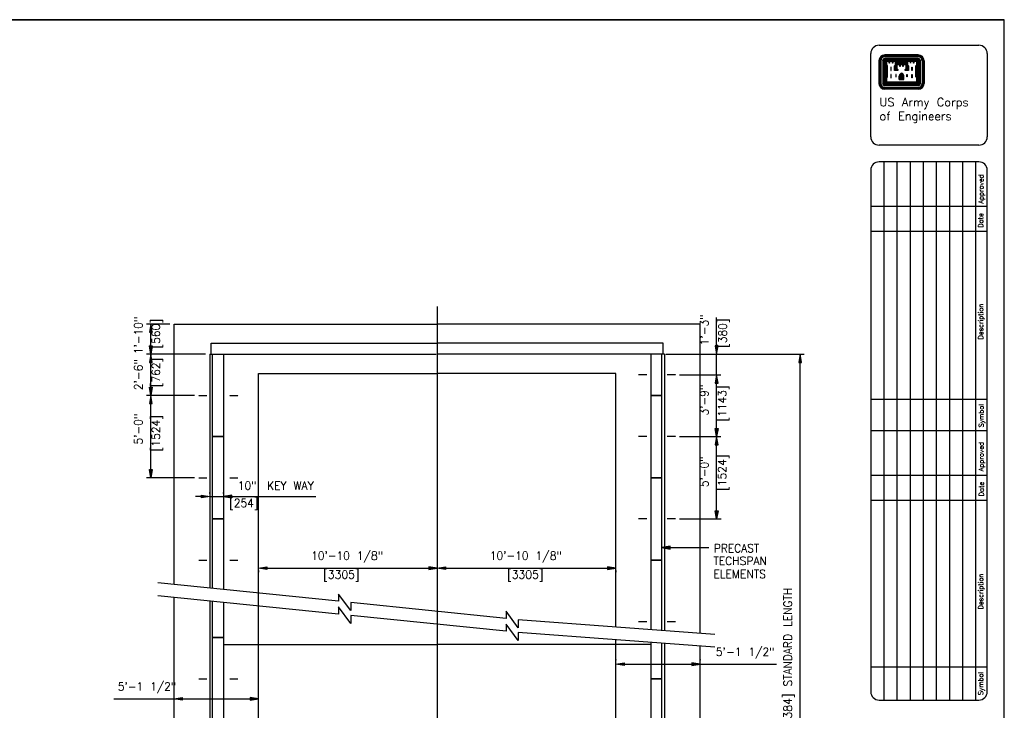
# Model space of a CAD drawing. Extents: x 0 to 354, y 0 to 250.
# Tile 7 of 7: x 205 to 354, y 145 to 250. Entities that reach past the tile are written whole.
import ezdxf
from ezdxf.enums import TextEntityAlignment as Align

# ---------------------------------------------------------------- set-up
doc = ezdxf.new("R2010")
doc.units = 0
doc.header["$MEASUREMENT"] = 0
doc.layers.get('0').update_dxf_attribs({"linetype": 'CONTINUOUS'})
doc.layers.get('DEFPOINTS').update_dxf_attribs({"linetype": 'CONTINUOUS'})
for name, color, linetype in [('1', 7, 'CONTINUOUS'), ('DIM', 7, 'CONTINUOUS'), ('DWG-LINES', 7, 'CONTINUOUS'), ('REBAR', 7, 'CONTINUOUS'), ('SYMBOLS', 7, 'CONTINUOUS'), ('TEXT', 7, 'CONTINUOUS')]:
    doc.layers.add(name, color=color, linetype=linetype)
doc.styles.add('TXT_SHX', font='txt.shx')

# ---------------------------------------------------------------- blocks, each defined once
blk = doc.blocks.new('STIR_U')
at = {"layer": 'REBAR', "color": 7, "linetype": 'CONTINUOUS'}
blk.add_line((0, 0), (6, 0), dxfattribs=at)
at = {"layer": 'REBAR', "color": 7, "linetype": 'CONTINUOUS', "const_width": 0.01378}
for points in [[(-0.234375, 0, 1), (0.234375, 0, 1)], [(5.765625, 0, 1), (6.234375, 0, 1)]]:
    blk.add_lwpolyline(points, format="xyb", close=True, dxfattribs=at)

msp = doc.modelspace()

# ---------------------------------------------------------------- hatches: boundary and pattern name
at = {"linetype": 'CONTINUOUS'}
for points in [[(224.3, 202.61), (224.72, 202.61), (224.51, 203.86)], [(224.3, 200.53), (224.72, 200.53), (224.51, 199.28)], [(224.3, 198.03), (224.72, 198.03), (224.51, 199.28)], [(322.82, 198.03), (323.24, 198.03), (323.03, 199.28)], [(310.16, 194.9), (310.58, 194.9), (310.37, 196.15)], [(224.3, 194.28), (224.72, 194.28), (224.51, 193.03)], [(224.3, 191.78), (224.72, 191.78), (224.51, 193.03)], [(310.16, 188.03), (310.58, 188.03), (310.37, 186.78)], [(310.16, 185.55), (310.58, 185.55), (310.37, 186.8)], [(224.3, 181.78), (224.72, 181.78), (224.51, 180.53)], [(310.16, 175.53), (310.58, 175.53), (310.37, 174.28)], [(242.1, 167.04), (242.1, 166.62), (240.85, 166.83)], [(266.71, 167.04), (266.71, 166.62), (267.96, 166.83)], [(269.21, 167.04), (269.21, 166.62), (267.96, 166.83)], [(293.82, 167.04), (293.82, 166.62), (295.07, 166.83)], [(296.32, 152.46), (296.32, 152.05), (295.07, 152.25)], [(306.63, 152.46), (306.63, 152.05), (307.88, 152.25)], [(229.29, 147.2), (229.29, 146.79), (228.04, 146.99)], [(239.6, 147.2), (239.6, 146.79), (240.85, 146.99)]]:
    msp.add_hatch(color=7, dxfattribs=at).paths.add_polyline_path(points)
at = {"layer": 'DIM', "linetype": 'CONTINUOUS'}
for points in [[(310.58, 200.53), (310.16, 200.53), (310.37, 199.28)], [(232.21, 177.49), (232.21, 177.91), (233.46, 177.7)], [(236.79, 177.49), (236.79, 177.91), (235.54, 177.7)], [(303.3, 169.72), (303.3, 170.14), (302.05, 169.93)]]:
    msp.add_hatch(color=7, dxfattribs=at).paths.add_polyline_path(points)

# ---------------------------------------------------------------- linework, layer by layer
at = {"color": 7, "linetype": 'CONTINUOUS'}
for p, q in [((227.42, 203.86), (223.88, 203.86)), ((224.51, 200.53), (224.51, 202.61)), ((232.84, 199.28), (223.88, 199.28)), ((232.84, 199.28), (223.88, 199.28)), ((302.67, 199.28), (323.65, 199.28)), ((303.08, 199.28), (311, 199.28)), ((310.37, 196.15), (310.37, 199.28)), ((224.51, 194.28), (224.51, 198.03)), ((323.03, 95.03), (323.03, 198.03)), ((304.75, 196.15), (311, 196.15)), ((304.75, 196.15), (311, 196.15)), ((310.37, 186.78), (310.37, 194.9)), ((231.17, 193.03), (223.88, 193.03)), ((231.17, 193.03), (223.88, 193.03)), ((224.51, 181.78), (224.51, 191.78)), ((304.75, 186.78), (311, 186.78)), ((310.37, 174.28), (310.37, 185.55)), ((231.17, 180.53), (223.88, 180.53)), ((233.46, 178.15), (233.46, 178.32)), ((235.54, 178.15), (235.54, 178.32)), ((233.46, 177.7), (235.54, 177.7)), ((304.75, 174.28), (311.08, 174.28)), ((240.85, 166.48), (240.85, 166.2)), ((242.1, 166.83), (266.71, 166.83)), ((267.96, 166.48), (267.96, 166.2)), ((267.96, 166.48), (267.96, 166.2)), ((269.21, 166.83), (293.82, 166.83)), ((295.07, 166.48), (295.07, 166.2)), ((296.32, 152.25), (319.46, 152.25)), ((218.9, 146.99), (239.6, 146.99)), ((228.04, 146.81), (228.04, 147.62)), ((240.85, 146.81), (240.85, 147.62))]:
    msp.add_line(p, q, dxfattribs=at)
for points in [[(224.3, 202.61), (224.72, 202.61), (224.51, 203.86)], [(224.3, 200.53), (224.72, 200.53), (224.51, 199.28)], [(224.3, 198.03), (224.72, 198.03), (224.51, 199.28)], [(322.82, 198.03), (323.24, 198.03), (323.03, 199.28)], [(310.16, 194.9), (310.58, 194.9), (310.37, 196.15)], [(224.3, 194.28), (224.72, 194.28), (224.51, 193.03)], [(224.3, 191.78), (224.72, 191.78), (224.51, 193.03)], [(310.16, 188.03), (310.58, 188.03), (310.37, 186.78)], [(310.16, 185.55), (310.58, 185.55), (310.37, 186.8)], [(224.3, 181.78), (224.72, 181.78), (224.51, 180.53)], [(310.16, 175.53), (310.58, 175.53), (310.37, 174.28)], [(242.1, 167.04), (242.1, 166.62), (240.85, 166.83)], [(266.71, 167.04), (266.71, 166.62), (267.96, 166.83)], [(269.21, 167.04), (269.21, 166.62), (267.96, 166.83)], [(293.82, 167.04), (293.82, 166.62), (295.07, 166.83)], [(296.32, 152.46), (296.32, 152.05), (295.07, 152.25)], [(306.63, 152.46), (306.63, 152.05), (307.88, 152.25)], [(229.29, 147.2), (229.29, 146.79), (228.04, 146.99)], [(239.6, 147.2), (239.6, 146.79), (240.85, 146.99)]]:
    msp.add_lwpolyline(points, close=True, dxfattribs=at)
for p in [(295.07, 152.88), (307.88, 152.88)]:
    msp.add_point(p, dxfattribs=at)
at = {"layer": '1', "color": 3, "linetype": 'CONTINUOUS'}
for p, q in [((0, 250.04), (354.01, 250.04)), ((354.01, 250.04), (0, 250.04)), ((354.01, 0), (354.01, 250.04))]:
    msp.add_line(p, q, dxfattribs=at)
at = {"layer": '1', "color": 7, "linetype": 'CONTINUOUS'}
for p, q in [((335.01, 246.16), (350.16, 246.16)), ((333.74, 232.27), (333.74, 244.9)), ((334.99, 243.79), (334.99, 240.37)), ((335.04, 243.79), (335.04, 240.37)), ((335.12, 243.79), (335.12, 240.37)), ((335.19, 243.79), (335.19, 240.37)), ((335.26, 243.79), (335.26, 240.37)), ((335.56, 243.79), (335.56, 240.37)), ((335.63, 243.79), (335.63, 240.37)), ((335.7, 243.79), (335.7, 240.37)), ((335.77, 243.79), (335.77, 240.37)), ((335.85, 243.79), (335.85, 240.37)), ((340.95, 244.69), (335.89, 244.69)), ((340.95, 244.64), (335.89, 244.64)), ((340.95, 244.57), (335.89, 244.57)), ((340.95, 244.5), (335.89, 244.5)), ((340.95, 244.42), (335.89, 244.42)), ((340.95, 244.14), (335.89, 244.14)), ((340.95, 244.06), (335.89, 244.06)), ((340.95, 243.99), (335.89, 243.99)), ((340.95, 243.91), (335.89, 243.91)), ((340.95, 243.84), (335.89, 243.84)), ((335.91, 243.79), (335.91, 240.4)), ((335.99, 243.79), (335.99, 240.48)), ((337.64, 243.77), (339.2, 243.77)), ((337.64, 243.7), (339.2, 243.7)), ((337.64, 243.64), (339.2, 243.64)), ((337.64, 243.56), (339.2, 243.56)), ((340.86, 243.79), (340.86, 240.48)), ((340.92, 243.79), (340.92, 240.4)), ((341, 243.79), (341, 240.37)), ((341.07, 243.79), (341.07, 240.37)), ((341.14, 243.79), (341.14, 240.37)), ((341.21, 243.79), (341.21, 240.37)), ((341.29, 243.79), (341.29, 240.37)), ((341.58, 243.79), (341.58, 240.37)), ((341.65, 243.79), (341.65, 240.37)), ((341.72, 243.79), (341.72, 240.37)), ((341.79, 243.79), (341.79, 240.37)), ((341.85, 243.79), (341.85, 240.37)), ((351.42, 244.9), (351.42, 232.27)), ((336.05, 243.06), (336.05, 241.32)), ((336.12, 242.99), (336.12, 241.4)), ((337.64, 243.49), (339.2, 243.49)), ((337.64, 243.42), (339.2, 243.42)), ((337.64, 243.34), (339.2, 243.34)), ((340.73, 242.99), (340.73, 241.4)), ((340.79, 243.06), (340.79, 241.33)), ((338.08, 240.97), (338.08, 241.52)), ((338.08, 240.97), (338.76, 240.97)), ((338.15, 240.97), (338.15, 241.52)), ((338.23, 240.97), (338.23, 241.52)), ((338.3, 240.97), (338.3, 241.52)), ((338.38, 240.97), (338.38, 241.52)), ((338.47, 240.97), (338.47, 241.52)), ((338.54, 240.97), (338.54, 241.52)), ((338.61, 240.97), (338.61, 241.52)), ((338.68, 240.97), (338.68, 241.52)), ((338.76, 240.97), (338.76, 241.52)), ((340.95, 240.32), (335.89, 240.32)), ((340.95, 240.26), (335.89, 240.26)), ((340.95, 240.18), (335.89, 240.18)), ((340.95, 240.11), (335.89, 240.11)), ((340.95, 240.04), (335.89, 240.04)), ((340.95, 239.74), (335.89, 239.74)), ((340.95, 239.67), (335.89, 239.67)), ((340.95, 239.61), (335.89, 239.61)), ((340.95, 239.53), (335.89, 239.53)), ((340.95, 239.48), (335.89, 239.48)), ((340.92, 240.4), (335.91, 240.4)), ((340.86, 240.48), (335.99, 240.48)), ((350.16, 231.01), (335.01, 231.01)), ((333.74, 227.21), (333.74, 148.07)), ((350.16, 228.47), (335.01, 228.47)), ((335.75, 228.47), (335.75, 146.81)), ((337.73, 228.47), (337.73, 146.81)), ((339.72, 228.47), (339.72, 146.81)), ((341.7, 228.47), (341.7, 146.81)), ((343.69, 228.47), (343.69, 146.81)), ((345.68, 228.47), (345.68, 146.81)), ((347.66, 228.47), (347.66, 146.81)), ((349.65, 228.47), (349.65, 146.81)), ((351.42, 148.07), (351.42, 227.21)), ((333.77, 221.74), (351.42, 221.74)), ((333.77, 217.95), (351.42, 217.95)), ((333.73, 192.48), (351.42, 192.48)), ((351.42, 187.64), (333.73, 187.64)), ((333.72, 180.91), (351.42, 180.91)), ((333.72, 177.12), (351.42, 177.12)), ((333.74, 151.86), (351.42, 151.86)), ((335.01, 146.81), (350.16, 146.81))]:
    msp.add_line(p, q, dxfattribs=at)
for points in [[(336.05, 243.79), (336.05, 243.14), (336.19, 242.99), (336.19, 241.4), (336.05, 241.25), (336.05, 240.53), (340.8, 240.53), (340.8, 241.25), (340.65, 241.4), (340.65, 242.99), (340.8, 243.14), (340.8, 243.79), (340.17, 243.79), (339.68, 243.79), (339.24, 243.79), (339.24, 243.14), (339.4, 242.99), (339.4, 242.42), (339.05, 242.42), (339.05, 242.47), (339.2, 242.62), (339.2, 243.27), (338.57, 243.27), (338.09, 243.27), (337.64, 243.27), (337.64, 242.62), (337.79, 242.47), (337.79, 242.42), (337.45, 242.42), (337.45, 242.99), (337.6, 243.14), (337.6, 243.79), (336.96, 243.79), (336.48, 243.79)], [(336.12, 243.72), (336.12, 243.17), (336.26, 243.02), (336.26, 241.37), (336.12, 241.22), (336.12, 240.6), (340.73, 240.6), (340.73, 241.22), (340.58, 241.37), (340.58, 243.02), (340.73, 243.17), (340.73, 243.72), (340.28, 243.72), (340.28, 243.46), (340.24, 243.46), (340.24, 243.72), (339.8, 243.72), (339.8, 243.46), (339.76, 243.46), (339.76, 243.72), (339.32, 243.72), (339.32, 243.17), (339.46, 243.02), (339.46, 242.34), (338.98, 242.34), (338.98, 242.5), (339.13, 242.64), (339.13, 243.2), (338.68, 243.2), (338.68, 242.94), (338.64, 242.94), (338.64, 243.2), (338.2, 243.2), (338.2, 242.94), (338.15, 242.94), (338.15, 243.2), (337.72, 243.2), (337.72, 242.64), (337.87, 242.5), (337.87, 242.34), (337.37, 242.34), (337.37, 243.02), (337.53, 243.17), (337.53, 243.72), (337.08, 243.72), (337.08, 243.46), (337.04, 243.46), (337.04, 243.72), (336.6, 243.72), (336.6, 243.46), (336.56, 243.46), (336.56, 243.72)], [(336.8, 242.83), (336.8, 242.34), (336.84, 242.34), (336.84, 242.83)], [(340.04, 242.83), (340.04, 242.34), (340, 242.34), (340, 242.83)], [(336.8, 241.71), (336.8, 241.23), (336.84, 241.23), (336.84, 241.71)], [(337.56, 241.71), (337.56, 241.38), (337.61, 241.38), (337.61, 241.71)], [(339.28, 241.71), (339.28, 241.38), (339.24, 241.38), (339.24, 241.71)], [(340.04, 241.71), (340.04, 241.23), (340, 241.23), (340, 241.71)]]:
    msp.add_lwpolyline(points, close=True, dxfattribs=at)
for points in [[(337.56, 243), (337.52, 242.96), (337.52, 242.48), (337.67, 242.48), (337.57, 242.59), (337.57, 243.01)], [(339.28, 243), (339.32, 242.96), (339.32, 242.48), (339.17, 242.48), (339.27, 242.59), (339.27, 243.01)]]:
    msp.add_lwpolyline(points, dxfattribs=at)
for centre, radius, start, end in [((335.01, 244.9), 1.26, 90, 180), ((350.16, 244.9), 1.26, 0, 90), ((335.89, 243.8), 0.893, 90, 180), ((335.89, 243.8), 0.842, 90, 180), ((335.89, 243.8), 0.769, 90, 180), ((335.89, 243.8), 0.697, 90, 180), ((335.89, 243.8), 0.624, 90, 180), ((335.89, 243.8), 0.335, 90, 180), ((335.89, 243.8), 0.263, 90, 180), ((335.89, 243.8), 0.19, 90, 180), ((335.89, 243.8), 0.118, 90, 180), ((335.89, 243.8), 0.0455, 90, 180), ((340.95, 243.8), 0.893, 0, 90), ((340.95, 243.8), 0.842, 0, 90), ((340.95, 243.8), 0.769, 0, 90), ((340.95, 243.8), 0.697, 0, 90), ((340.95, 243.8), 0.624, 0, 90), ((340.95, 243.8), 0.335, 0, 90), ((340.95, 243.8), 0.263, 0, 90), ((340.95, 243.8), 0.19, 0, 90), ((340.95, 243.8), 0.118, 0, 90), ((340.95, 243.8), 0.0455, 0, 90), ((338.55, 241.49), 0.463, 105.6681, 176.0575), ((338.55, 241.49), 0.391, 103.4698, 176.0575), ((338.55, 241.49), 0.318, 103.4698, 176.0575), ((338.55, 241.49), 0.246, 103.4698, 176.0575), ((338.3, 241.49), 0.174, 3.9425, 76.5302), ((338.3, 241.49), 0.246, 3.9425, 76.5302), ((338.3, 241.49), 0.318, 3.9425, 76.5302), ((338.55, 241.49), 0.174, 103.4698, 176.0575), ((338.3, 241.49), 0.391, 3.9425, 76.5302), ((338.3, 241.49), 0.463, 3.9425, 74.3949), ((335.89, 240.37), 0.893, 180, 270), ((335.89, 240.37), 0.842, 180, 270), ((335.89, 240.37), 0.769, 180, 270), ((335.89, 240.37), 0.697, 180, 270), ((335.89, 240.37), 0.624, 180, 270), ((335.89, 240.37), 0.335, 180, 270), ((335.89, 240.37), 0.263, 180, 270), ((335.89, 240.37), 0.19, 180, 270), ((335.89, 240.37), 0.118, 180, 270), ((335.89, 240.37), 0.0455, 180, 270), ((340.95, 240.37), 0.842, 270, 360), ((340.95, 240.37), 0.769, 270, 360), ((340.95, 240.37), 0.697, 270, 360), ((340.95, 240.37), 0.624, 270, 360), ((340.95, 240.37), 0.893, 270, 360), ((340.95, 240.37), 0.0455, 270, 360), ((340.95, 240.37), 0.118, 270, 360), ((340.95, 240.37), 0.19, 270, 360), ((340.95, 240.37), 0.263, 270, 360), ((340.95, 240.37), 0.335, 270, 360), ((335.01, 232.27), 1.26, 180, 270), ((350.16, 232.27), 1.26, 270, 360), ((335.01, 227.21), 1.26, 90, 180), ((350.16, 227.21), 1.26, 0, 90), ((335.01, 148.07), 1.26, 180, 270), ((350.16, 148.07), 1.26, 270, 360)]:
    msp.add_arc(centre, radius, start, end, dxfattribs=at)
at = {"layer": 'DEFPOINTS', "color": 7, "linetype": 'CONTINUOUS'}
for p in [(224.51, 203.86), (228.04, 203.86), (234.02, 200.94), (301.9, 200.94), (224.51, 199.28), (233.46, 199.28), (233.46, 199.28), (235.66, 199.28), (235.66, 199.28), (300.26, 199.28), (300.26, 199.28), (302.05, 199.28), (302.46, 199.28), (310.37, 199.28), (323.03, 199.28), (304.13, 196.15), (304.13, 196.15), (310.37, 196.15), (224.51, 193.03), (231.79, 193.03), (231.79, 193.03), (304.13, 186.78), (310.37, 186.8), (231.79, 180.53), (233.46, 177.53), (235.54, 177.7), (235.54, 177.53), (304.13, 174.28), (240.85, 167.1), (267.96, 167.1), (267.96, 167.1), (267.96, 166.83), (295.07, 167.1), (295.07, 166.83), (234.71, 156.74), (295.07, 152.25), (307.88, 152.25), (307.88, 152.25), (240.85, 146.99), (228.04, 146.19), (240.85, 146.19)]:
    msp.add_point(p, dxfattribs=at)
at = {"layer": 'DIM', "color": 7, "linetype": 'CONTINUOUS'}
for p, q in [((310.37, 200.53), (310.37, 204.84)), ((232.21, 177.7), (231.29, 177.7)), ((236.79, 177.7), (249.57, 177.7)), ((303.3, 169.93), (309.2, 169.93))]:
    msp.add_line(p, q, dxfattribs=at)
for points in [[(310.58, 200.53), (310.16, 200.53), (310.37, 199.28)], [(232.21, 177.49), (232.21, 177.91), (233.46, 177.7)], [(236.79, 177.49), (236.79, 177.91), (235.54, 177.7)], [(303.3, 169.72), (303.3, 170.14), (302.05, 169.93)]]:
    msp.add_lwpolyline(points, close=True, dxfattribs=at)
at = {"layer": 'DWG-LINES', "color": 7, "linetype": 'CONTINUOUS'}
for p, q in [((267.96, 206.51), (267.96, 89.37)), ((228.04, 165.43), (228.04, 203.86)), ((228.04, 203.86), (267.96, 203.86)), ((307.88, 203.86), (267.96, 203.86)), ((307.88, 165.43), (307.88, 203.86)), ((233.66, 200.94), (267.96, 200.94)), ((233.66, 199.28), (233.66, 200.94)), ((302.25, 200.94), (267.96, 200.94)), ((302.25, 199.28), (302.25, 200.94)), ((233.46, 199.28), (233.46, 163.79)), ((233.46, 199.28), (267.82, 199.28)), ((302.46, 199.28), (268.1, 199.28)), ((302.46, 199.28), (302.46, 157.34)), ((228.04, 164.35), (228.04, 196.36)), ((240.85, 95), (240.85, 196.36)), ((240.85, 196.36), (267.96, 196.36)), ((295.07, 196.36), (268.1, 196.36)), ((295.07, 157.89), (295.07, 196.36)), ((307.88, 156.93), (307.88, 196.36)), ((228.04, 92.91), (228.04, 162.39)), ((233.46, 161.84), (233.46, 93.75)), ((235.54, 161.62), (235.54, 156.28)), ((295.07, 95), (295.07, 155.94)), ((302.46, 155.38), (302.46, 93.75)), ((235.66, 155.25), (267.96, 155.25)), ((300.26, 155.25), (267.96, 155.25)), ((307.88, 92.91), (307.88, 154.98))]:
    msp.add_line(p, q, dxfattribs=at)
for points in [[(235.54, 186.78), (233.87, 186.78), (233.87, 199.28), (235.54, 199.28)], [(300.38, 193.03), (302.05, 193.03), (302.05, 199.28), (300.38, 199.28)], [(300.38, 180.53), (302.05, 180.53), (302.05, 193.03), (300.38, 193.03)], [(235.54, 174.28), (233.87, 174.28), (233.87, 186.78), (235.54, 186.78)], [(300.38, 168.03), (302.05, 168.03), (302.05, 180.53), (300.38, 180.53)], [(235.54, 143.78), (233.87, 143.78), (233.87, 156.28), (235.54, 156.28)], [(300.38, 137.53), (302.05, 137.53), (302.05, 150.03), (300.38, 150.03)]]:
    msp.add_lwpolyline(points, close=True, dxfattribs=at)
for points in [[(233.87, 163.75), (233.87, 174.28), (235.54, 174.28), (235.54, 163.58)], [(302.05, 157.37), (302.05, 168.03), (300.38, 168.03), (300.38, 157.5)], [(235.54, 156.28), (233.87, 156.28), (233.87, 161.79)], [(300.38, 155.54), (300.38, 150.03), (302.05, 150.03), (302.05, 155.42)]]:
    msp.add_lwpolyline(points, dxfattribs=at)
at = {"layer": 'SYMBOLS', "color": 7, "linetype": 'CONTINUOUS'}
for points in [[(310.1, 156.77), (280.26, 159), (280.26, 157.78), (278.42, 160.28), (278.42, 159.19), (254.87, 161.6), (254.87, 160.37), (253.02, 162.88), (253.02, 161.79), (225.58, 164.6)], [(310.1, 154.81), (280.26, 157.05), (280.26, 155.82), (278.42, 158.33), (278.42, 157.24), (254.87, 159.65), (254.87, 158.42), (253.02, 160.93), (253.02, 159.84), (225.58, 162.64)]]:
    msp.add_lwpolyline(points, dxfattribs=at)
at = {"layer": 'TEXT', "color": 7, "linetype": 'CONTINUOUS'}
msp.add_line((233.46, 199.28), (233.46, 164.79), dxfattribs=at)

# ---------------------------------------------------------------- block references
at = {"layer": 'DWG-LINES', "linetype": 'CONTINUOUS', "yscale": 0.20833, "zscale": 0.20833}
for p, xscale in [((299.77, 196.15), -0.20833), ((304.13, 196.15), -0.20833), ((231.79, 193.03), 0.20833), ((236.49, 193.03), 0.20833), ((299.77, 186.78), -0.20833), ((304.13, 186.78), -0.20833), ((231.79, 180.53), 0.20833), ((236.49, 180.53), 0.20833), ((299.77, 174.28), -0.20833), ((304.13, 174.28), -0.20833), ((231.79, 168.03), 0.20833), ((236.49, 168.03), 0.20833), ((299.77, 158.65), -0.20833), ((304.13, 158.65), -0.20833)]:
    msp.add_blockref('STIR_U', p, dxfattribs=dict(at, xscale=xscale))
at = {"layer": 'REBAR', "linetype": 'CONTINUOUS', "xscale": 0.20833, "yscale": 0.20833, "zscale": 0.20833}
for p in [(231.79, 150), (236.49, 150)]:
    msp.add_blockref('STIR_U', p, dxfattribs=at)

# ---------------------------------------------------------------- texts
at = {"color": 7, "linetype": 'CONTINUOUS', "style": 'TXT_SHX', "width": 0.95}
for s, height, p in [('1\'-3" ', 1.25, (309.12, 203.49)), ('1\'-10" ', 1.25, (223.26, 202.66)), ('[560]', 1.25, (225.91, 202.39)), ('[380]', 1.25, (311.9, 202.48)), ('2\'-6" ', 1.25, (223.26, 196.7)), ('[762]', 1.25, (225.91, 196.51)), ('3\'-9"', 1.25, (309.12, 192.32)), ('[1143]', 1.25, (311.83, 191.8)), ('5\'-0" ', 1.25, (223.26, 188.45)), ('[1524]', 1.25, (225.91, 187.28)), ('5\'-0"', 1.25, (309.12, 181.43)), ('[1524]', 1.25, (311.83, 181.3)), ("VARIES 80' [24384] STANDARD LENGTH", 1.2499, (321.78, 147.58))]:
    msp.add_text(s, height=height, rotation=90, dxfattribs=at).set_placement(p, align=Align.CENTER)
for s, height, p in [('10" ', 1.25, (239.66, 178.72)), ('KEY WAY', 1.25, (245.7, 178.72)), ('[254]', 1.25, (238.64, 176.08)), ('10\'-10 1/8" ', 1.2499, (254.82, 168.08)), ('10\'-10 1/8" ', 1.2499, (281.93, 168.08)), ('[3305]', 1.25, (253.43, 165.22)), ('[3305]', 1.25, (281.34, 165.22)), ('5\'-1 1/2" ', 1.25, (315.24, 153.5)), ('5\'-1 1/2" ', 1.25, (224.47, 148.24))]:
    msp.add_text(s, height=height, dxfattribs=at).set_placement(p, align=Align.CENTER)
at = {"layer": '1', "color": 7, "linetype": 'CONTINUOUS', "style": 'TXT_SHX'}
for s, p in [('US Army Corps', (335.08, 236.9)), ('of Engineers', (335.08, 234.79))]:
    msp.add_text(s, height=1.2628, dxfattribs=at).set_placement(p)
for s, height, p in [('Approved', 0.737, (350.84, 222.11)), ('Date', 0.737, (350.81, 218.47)), ('Description', 0.7366, (350.81, 201.51)), ('Symbol', 0.737, (350.88, 188.17)), ('Approved', 0.737, (350.87, 181.5)), ('Date', 0.737, (350.89, 177.71)), ('Description', 0.7366, (350.81, 160.55)), ('Symbol', 0.737, (350.79, 147.54))]:
    msp.add_text(s, height=height, rotation=90, dxfattribs=at).set_placement(p)
at = {"layer": 'TEXT', "color": 7, "linetype": 'CONTINUOUS', "style": 'TXT_SHX', "width": 0.95}
for s, p in [('PRECAST', (309.92, 169.21)), ('TECHSPAN', (309.89, 167.3)), ('ELEMENTS', (309.89, 165.31))]:
    msp.add_text(s, height=1.25, dxfattribs=at).set_placement(p)

doc.saveas('drawing.dxf')
